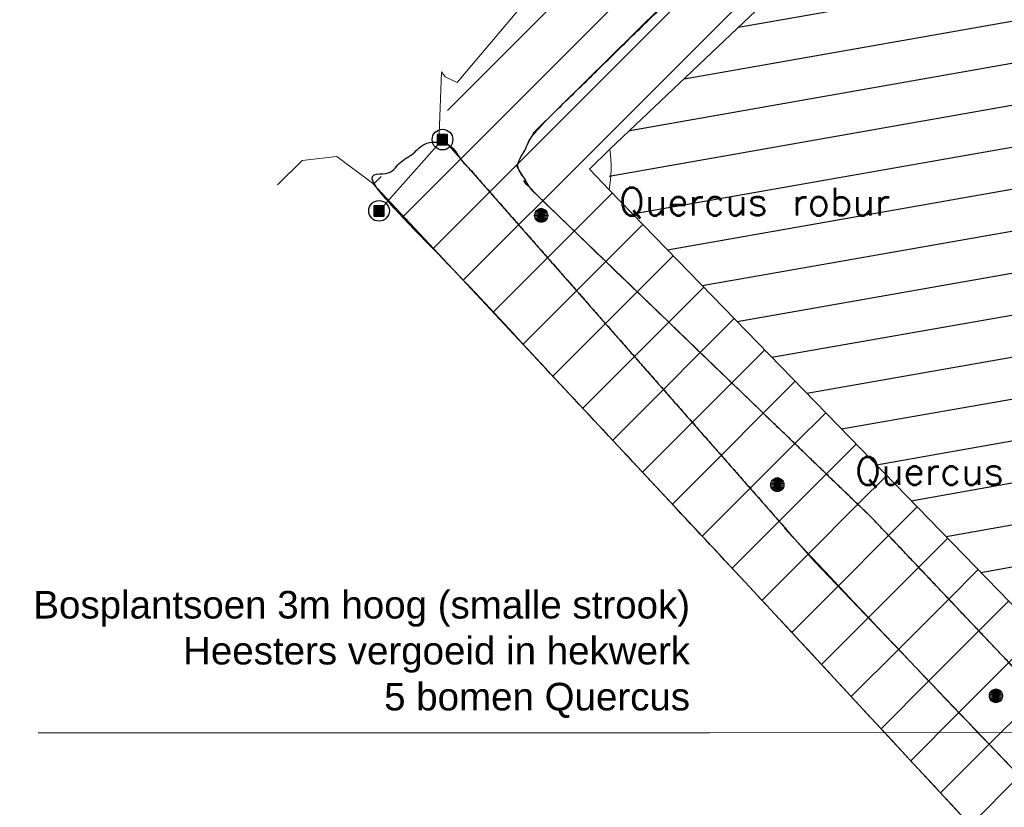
# Model space of a CAD drawing. Header units: metres. Extents: x 102764 to 106916, y 385369 to 392749.
# Tile 12 of 77: x 102770 to 102806, y 385457 to 385485. Entities that reach past the tile are written whole.
import ezdxf
from ezdxf.enums import TextEntityAlignment as Align

# ---------------------------------------------------------------- set-up
doc = ezdxf.new("R2010")
doc.units = ezdxf.units.M
for name, color, linetype, lineweight in [('0-BEPLANTING', 14, 'Continuous', 30), ('0-GRAS OM SPORTVELDEN', 2, 'Continuous', 30), ('0-GRAS SPORTVELDEN', 3, 'Continuous', 30), ('B-WE-GR-STRUIK-G', 90, 'Continuous', 13), ('B-WE-GW-TALUD_KRUIN-G', 70, 'Continuous', 13), ('B-WE-IE-MEUBILAIR_WEGMEUBILAIR-S', 7, 'Continuous', 30), ('B-WE-IE-TERREINAFSCHEIDING_KUNSTMATIG_HEKWERK-G', 6, 'Continuous', 0), ('B-WE-VW-MARKERING_LANGS_STREEP_DOORGETROKKEN-G', 7, 'Continuous', 13), ('Bomen', 84, 'Continuous', 0), ('Boomsoort', 10, 'Continuous', 0)]:
    doc.layers.add(name, color=color, linetype=linetype, lineweight=lineweight)
doc.styles.add('NLCS-ISO', font='NLCS-ISO.ttf')
doc.styles.get("Standard").update_dxf_attribs({"font": 'NLCS-ISO.ttf'})
doc.styles.add('Style-txt', font='txt.shx')
doc.dimstyles.get("Standard").update_dxf_attribs({"dimtxt": 0.18, "dimasz": 0.18, "dimexe": 0.18, "dimexo": 0.0625, "dimgap": 0.09, "dimtad": 0, "dimtih": 1, "dimtoh": 1, "dimdec": 4, "dimzin": 0, "dimdsep": 46, "dimtxsty": 'Standard', "dimcen": 0.09, "dimadec": 0, "dimazin": 0, "dimtfac": 1, "dimtdec": 4, "dimtofl": 0, "dimtmove": 0, "dimatfit": 3, "dimfxl": 1, "dimtolj": 1, "dimtzin": 0, "dimarcsym": 0})
pattern_1 = [(45, (0, 0), (-1.122532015, 1.122532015), [])]

# ---------------------------------------------------------------- blocks, each defined once
blk = doc.blocks.new('SIE-WEG_PAAL_VAST')
blk.add_hatch(color=256).paths.add_polyline_path([(-0.375, -0.374), (-0.375, 0.374), (0.373, 0.374), (0.373, -0.374)])
blk.add_circle((0, 0), 0.75)
blk.add_3dface([(0.373, 0.374), (-0.375, 0.374), (-0.375, -0.374), (0.373, -0.374)])
at = {"style": 'NLCS-ISO'}
blk.add_attdef('TYPE', (0, 0), '', height=1.75, dxfattribs=at)
blk = doc.blocks.new('MPOLYGON_5')
at = {"layer": 'Bomen', "flags": 128}
for points in [[(102805.31, 385460.675), (102805.305, 385460.626), (102805.805, 385460.626)], [(102805.305, 385460.626), (102805.31, 385460.578), (102805.801, 385460.578)], [(102805.305, 385460.626), (102805.805, 385460.626), (102805.801, 385460.578)], [(102805.324, 385460.722), (102805.31, 385460.675), (102805.801, 385460.675)], [(102805.31, 385460.675), (102805.801, 385460.675), (102805.805, 385460.626)], [(102805.31, 385460.578), (102805.324, 385460.531), (102805.786, 385460.531)], [(102805.31, 385460.578), (102805.801, 385460.578), (102805.786, 385460.531)], [(102805.348, 385460.765), (102805.324, 385460.722), (102805.786, 385460.722)], [(102805.324, 385460.722), (102805.786, 385460.722), (102805.801, 385460.675)], [(102805.379, 385460.803), (102805.348, 385460.765), (102805.763, 385460.765)], [(102805.348, 385460.765), (102805.763, 385460.765), (102805.786, 385460.722)], [(102805.417, 385460.834), (102805.379, 385460.803), (102805.732, 385460.803)], [(102805.379, 385460.803), (102805.732, 385460.803), (102805.763, 385460.765)], [(102805.46, 385460.857), (102805.417, 385460.834), (102805.694, 385460.834)], [(102805.417, 385460.834), (102805.694, 385460.834), (102805.732, 385460.803)], [(102805.507, 385460.872), (102805.46, 385460.857), (102805.651, 385460.857)], [(102805.46, 385460.857), (102805.651, 385460.857), (102805.694, 385460.834)], [(102805.555, 385460.876), (102805.507, 385460.872), (102805.604, 385460.872)], [(102805.507, 385460.872), (102805.604, 385460.872), (102805.651, 385460.857)], [(102805.324, 385460.531), (102805.348, 385460.487), (102805.763, 385460.487)], [(102805.324, 385460.531), (102805.786, 385460.531), (102805.763, 385460.487)], [(102805.348, 385460.487), (102805.379, 385460.45), (102805.732, 385460.45)], [(102805.348, 385460.487), (102805.763, 385460.487), (102805.732, 385460.45)], [(102805.379, 385460.45), (102805.417, 385460.418), (102805.694, 385460.418)], [(102805.379, 385460.45), (102805.732, 385460.45), (102805.694, 385460.418)], [(102805.417, 385460.418), (102805.46, 385460.395), (102805.651, 385460.395)], [(102805.417, 385460.418), (102805.694, 385460.418), (102805.651, 385460.395)], [(102805.46, 385460.395), (102805.507, 385460.381), (102805.604, 385460.381)], [(102805.46, 385460.395), (102805.651, 385460.395), (102805.604, 385460.381)], [(102805.507, 385460.381), (102805.604, 385460.381), (102805.555, 385460.376)]]:
    blk.add_lwpolyline(points, close=True, dxfattribs=at)
at = {"layer": 'Bomen', "color": 74, "true_color": 0x55aa00, "flags": 128}
for points in [[(102805.305, 385460.626), (102805.31, 385460.675)], [(102805.31, 385460.578), (102805.305, 385460.626)], [(102805.31, 385460.675), (102805.324, 385460.722)], [(102805.324, 385460.531), (102805.31, 385460.578)], [(102805.324, 385460.722), (102805.348, 385460.765)], [(102805.348, 385460.765), (102805.379, 385460.803)], [(102805.379, 385460.803), (102805.417, 385460.834)], [(102805.417, 385460.834), (102805.46, 385460.857)], [(102805.46, 385460.857), (102805.507, 385460.872)], [(102805.507, 385460.872), (102805.555, 385460.876)], [(102805.555, 385460.876), (102805.604, 385460.872)], [(102805.604, 385460.872), (102805.651, 385460.857)], [(102805.651, 385460.857), (102805.694, 385460.834)], [(102805.694, 385460.834), (102805.732, 385460.803)], [(102805.732, 385460.803), (102805.763, 385460.765)], [(102805.763, 385460.765), (102805.786, 385460.722)], [(102805.786, 385460.722), (102805.801, 385460.675)], [(102805.801, 385460.578), (102805.786, 385460.531)], [(102805.801, 385460.675), (102805.805, 385460.626)], [(102805.805, 385460.626), (102805.801, 385460.578)], [(102805.348, 385460.487), (102805.324, 385460.531)], [(102805.379, 385460.45), (102805.348, 385460.487)], [(102805.417, 385460.418), (102805.379, 385460.45)], [(102805.46, 385460.395), (102805.417, 385460.418)], [(102805.507, 385460.381), (102805.46, 385460.395)], [(102805.555, 385460.376), (102805.507, 385460.381)], [(102805.604, 385460.381), (102805.555, 385460.376)], [(102805.651, 385460.395), (102805.604, 385460.381)], [(102805.694, 385460.418), (102805.651, 385460.395)], [(102805.732, 385460.45), (102805.694, 385460.418)], [(102805.763, 385460.487), (102805.732, 385460.45)], [(102805.786, 385460.531), (102805.763, 385460.487)]]:
    blk.add_lwpolyline(points, dxfattribs=at)
at = {"layer": 'Bomen'}
for points in [[(102805.31, 385460.675), (102805.305, 385460.626), (102805.805, 385460.626)], [(102805.324, 385460.722), (102805.31, 385460.675), (102805.801, 385460.675)], [(102805.31, 385460.675), (102805.801, 385460.675), (102805.805, 385460.626)], [(102805.348, 385460.765), (102805.324, 385460.722), (102805.786, 385460.722)], [(102805.324, 385460.722), (102805.786, 385460.722), (102805.801, 385460.675)], [(102805.379, 385460.803), (102805.348, 385460.765), (102805.763, 385460.765)], [(102805.348, 385460.765), (102805.763, 385460.765), (102805.786, 385460.722)], [(102805.417, 385460.834), (102805.379, 385460.803), (102805.732, 385460.803)], [(102805.379, 385460.803), (102805.732, 385460.803), (102805.763, 385460.765)], [(102805.46, 385460.857), (102805.417, 385460.834), (102805.694, 385460.834)], [(102805.417, 385460.834), (102805.694, 385460.834), (102805.732, 385460.803)], [(102805.507, 385460.872), (102805.46, 385460.857), (102805.651, 385460.857)], [(102805.46, 385460.857), (102805.651, 385460.857), (102805.694, 385460.834)], [(102805.555, 385460.876), (102805.507, 385460.872), (102805.604, 385460.872)], [(102805.507, 385460.872), (102805.604, 385460.872), (102805.651, 385460.857)]]:
    blk.add_solid(points, dxfattribs=at)
at = {"layer": 'Bomen', "extrusion": (0, 0, -1)}
for points in [[(-102805.305, 385460.626), (-102805.31, 385460.578), (-102805.801, 385460.578)], [(-102805.305, 385460.626), (-102805.805, 385460.626), (-102805.801, 385460.578)], [(-102805.31, 385460.578), (-102805.324, 385460.531), (-102805.786, 385460.531)], [(-102805.31, 385460.578), (-102805.801, 385460.578), (-102805.786, 385460.531)], [(-102805.324, 385460.531), (-102805.348, 385460.487), (-102805.763, 385460.487)], [(-102805.324, 385460.531), (-102805.786, 385460.531), (-102805.763, 385460.487)], [(-102805.348, 385460.487), (-102805.379, 385460.45), (-102805.732, 385460.45)], [(-102805.348, 385460.487), (-102805.763, 385460.487), (-102805.732, 385460.45)], [(-102805.379, 385460.45), (-102805.417, 385460.418), (-102805.694, 385460.418)], [(-102805.379, 385460.45), (-102805.732, 385460.45), (-102805.694, 385460.418)], [(-102805.417, 385460.418), (-102805.46, 385460.395), (-102805.651, 385460.395)], [(-102805.417, 385460.418), (-102805.694, 385460.418), (-102805.651, 385460.395)], [(-102805.46, 385460.395), (-102805.507, 385460.381), (-102805.604, 385460.381)], [(-102805.46, 385460.395), (-102805.651, 385460.395), (-102805.604, 385460.381)], [(-102805.507, 385460.381), (-102805.604, 385460.381), (-102805.555, 385460.376)]]:
    blk.add_solid(points, dxfattribs=at)
blk = doc.blocks.new('MPOLYGON_26')
at = {"layer": 'Bomen', "flags": 128}
for points in [[(102788.804, 385478.104), (102788.799, 385478.056), (102789.299, 385478.056)], [(102788.818, 385478.151), (102788.804, 385478.104), (102789.294, 385478.104)], [(102788.804, 385478.104), (102789.294, 385478.104), (102789.299, 385478.056)], [(102788.841, 385478.195), (102788.818, 385478.151), (102789.28, 385478.151)], [(102788.818, 385478.151), (102789.28, 385478.151), (102789.294, 385478.104)], [(102788.872, 385478.232), (102788.841, 385478.195), (102789.257, 385478.195)], [(102788.841, 385478.195), (102789.257, 385478.195), (102789.28, 385478.151)], [(102788.91, 385478.263), (102788.872, 385478.232), (102789.226, 385478.232)], [(102788.872, 385478.232), (102789.226, 385478.232), (102789.257, 385478.195)], [(102788.953, 385478.287), (102788.91, 385478.263), (102789.188, 385478.263)], [(102788.91, 385478.263), (102789.188, 385478.263), (102789.226, 385478.232)], [(102789, 385478.301), (102788.953, 385478.287), (102789.145, 385478.287)], [(102788.953, 385478.287), (102789.145, 385478.287), (102789.188, 385478.263)], [(102789.049, 385478.306), (102789, 385478.301), (102789.098, 385478.301)], [(102789, 385478.301), (102789.098, 385478.301), (102789.145, 385478.287)], [(102788.799, 385478.056), (102788.804, 385478.007), (102789.294, 385478.007)], [(102788.799, 385478.056), (102789.299, 385478.056), (102789.294, 385478.007)], [(102788.804, 385478.007), (102788.818, 385477.96), (102789.28, 385477.96)], [(102788.804, 385478.007), (102789.294, 385478.007), (102789.28, 385477.96)], [(102788.818, 385477.96), (102788.841, 385477.917), (102789.257, 385477.917)], [(102788.818, 385477.96), (102789.28, 385477.96), (102789.257, 385477.917)], [(102788.841, 385477.917), (102788.872, 385477.879), (102789.226, 385477.879)], [(102788.841, 385477.917), (102789.257, 385477.917), (102789.226, 385477.879)], [(102788.872, 385477.879), (102788.91, 385477.848), (102789.188, 385477.848)], [(102788.872, 385477.879), (102789.226, 385477.879), (102789.188, 385477.848)], [(102788.91, 385477.848), (102788.953, 385477.825), (102789.145, 385477.825)], [(102788.91, 385477.848), (102789.188, 385477.848), (102789.145, 385477.825)], [(102788.953, 385477.825), (102789, 385477.81), (102789.098, 385477.81)], [(102788.953, 385477.825), (102789.145, 385477.825), (102789.098, 385477.81)], [(102789, 385477.81), (102789.098, 385477.81), (102789.049, 385477.806)]]:
    blk.add_lwpolyline(points, close=True, dxfattribs=at)
at = {"layer": 'Bomen', "color": 74, "true_color": 0x55aa00, "flags": 128}
for points in [[(102788.799, 385478.056), (102788.804, 385478.104)], [(102788.804, 385478.104), (102788.818, 385478.151)], [(102788.818, 385478.151), (102788.841, 385478.195)], [(102788.841, 385478.195), (102788.872, 385478.232)], [(102788.872, 385478.232), (102788.91, 385478.263)], [(102788.91, 385478.263), (102788.953, 385478.287)], [(102788.953, 385478.287), (102789, 385478.301)], [(102789, 385478.301), (102789.049, 385478.306)], [(102789.049, 385478.306), (102789.098, 385478.301)], [(102789.098, 385478.301), (102789.145, 385478.287)], [(102789.145, 385478.287), (102789.188, 385478.263)], [(102789.188, 385478.263), (102789.226, 385478.232)], [(102789.226, 385478.232), (102789.257, 385478.195)], [(102789.257, 385478.195), (102789.28, 385478.151)], [(102789.28, 385478.151), (102789.294, 385478.104)], [(102789.294, 385478.104), (102789.299, 385478.056)], [(102788.804, 385478.007), (102788.799, 385478.056)], [(102788.818, 385477.96), (102788.804, 385478.007)], [(102788.841, 385477.917), (102788.818, 385477.96)], [(102788.872, 385477.879), (102788.841, 385477.917)], [(102788.91, 385477.848), (102788.872, 385477.879)], [(102788.953, 385477.825), (102788.91, 385477.848)], [(102789, 385477.81), (102788.953, 385477.825)], [(102789.049, 385477.806), (102789, 385477.81)], [(102789.098, 385477.81), (102789.049, 385477.806)], [(102789.145, 385477.825), (102789.098, 385477.81)], [(102789.188, 385477.848), (102789.145, 385477.825)], [(102789.226, 385477.879), (102789.188, 385477.848)], [(102789.257, 385477.917), (102789.226, 385477.879)], [(102789.28, 385477.96), (102789.257, 385477.917)], [(102789.294, 385478.007), (102789.28, 385477.96)], [(102789.299, 385478.056), (102789.294, 385478.007)]]:
    blk.add_lwpolyline(points, dxfattribs=at)
at = {"layer": 'Bomen'}
for points in [[(102788.804, 385478.104), (102788.799, 385478.056), (102789.299, 385478.056)], [(102788.818, 385478.151), (102788.804, 385478.104), (102789.294, 385478.104)], [(102788.804, 385478.104), (102789.294, 385478.104), (102789.299, 385478.056)], [(102788.841, 385478.195), (102788.818, 385478.151), (102789.28, 385478.151)], [(102788.818, 385478.151), (102789.28, 385478.151), (102789.294, 385478.104)], [(102788.872, 385478.232), (102788.841, 385478.195), (102789.257, 385478.195)], [(102788.841, 385478.195), (102789.257, 385478.195), (102789.28, 385478.151)], [(102788.91, 385478.263), (102788.872, 385478.232), (102789.226, 385478.232)], [(102788.872, 385478.232), (102789.226, 385478.232), (102789.257, 385478.195)], [(102788.953, 385478.287), (102788.91, 385478.263), (102789.188, 385478.263)], [(102788.91, 385478.263), (102789.188, 385478.263), (102789.226, 385478.232)], [(102789, 385478.301), (102788.953, 385478.287), (102789.145, 385478.287)], [(102788.953, 385478.287), (102789.145, 385478.287), (102789.188, 385478.263)], [(102789.049, 385478.306), (102789, 385478.301), (102789.098, 385478.301)], [(102789, 385478.301), (102789.098, 385478.301), (102789.145, 385478.287)]]:
    blk.add_solid(points, dxfattribs=at)
at = {"layer": 'Bomen', "extrusion": (0, 0, -1)}
for points in [[(-102788.799, 385478.056), (-102788.804, 385478.007), (-102789.294, 385478.007)], [(-102788.799, 385478.056), (-102789.299, 385478.056), (-102789.294, 385478.007)], [(-102788.804, 385478.007), (-102788.818, 385477.96), (-102789.28, 385477.96)], [(-102788.804, 385478.007), (-102789.294, 385478.007), (-102789.28, 385477.96)], [(-102788.818, 385477.96), (-102788.841, 385477.917), (-102789.257, 385477.917)], [(-102788.818, 385477.96), (-102789.28, 385477.96), (-102789.257, 385477.917)], [(-102788.841, 385477.917), (-102788.872, 385477.879), (-102789.226, 385477.879)], [(-102788.841, 385477.917), (-102789.257, 385477.917), (-102789.226, 385477.879)], [(-102788.872, 385477.879), (-102788.91, 385477.848), (-102789.188, 385477.848)], [(-102788.872, 385477.879), (-102789.226, 385477.879), (-102789.188, 385477.848)], [(-102788.91, 385477.848), (-102788.953, 385477.825), (-102789.145, 385477.825)], [(-102788.91, 385477.848), (-102789.188, 385477.848), (-102789.145, 385477.825)], [(-102788.953, 385477.825), (-102789, 385477.81), (-102789.098, 385477.81)], [(-102788.953, 385477.825), (-102789.145, 385477.825), (-102789.098, 385477.81)], [(-102789, 385477.81), (-102789.098, 385477.81), (-102789.049, 385477.806)]]:
    blk.add_solid(points, dxfattribs=at)
blk = doc.blocks.new('MPOLYGON_27')
at = {"layer": 'Bomen', "flags": 128}
for points in [[(102797.412, 385468.424), (102797.389, 385468.381), (102797.851, 385468.381)], [(102797.443, 385468.462), (102797.412, 385468.424), (102797.828, 385468.424)], [(102797.412, 385468.424), (102797.828, 385468.424), (102797.851, 385468.381)], [(102797.481, 385468.493), (102797.443, 385468.462), (102797.797, 385468.462)], [(102797.443, 385468.462), (102797.797, 385468.462), (102797.828, 385468.424)], [(102797.525, 385468.516), (102797.481, 385468.493), (102797.759, 385468.493)], [(102797.481, 385468.493), (102797.759, 385468.493), (102797.797, 385468.462)], [(102797.571, 385468.53), (102797.525, 385468.516), (102797.716, 385468.516)], [(102797.525, 385468.516), (102797.716, 385468.516), (102797.759, 385468.493)], [(102797.62, 385468.535), (102797.571, 385468.53), (102797.669, 385468.53)], [(102797.571, 385468.53), (102797.669, 385468.53), (102797.716, 385468.516)], [(102797.375, 385468.334), (102797.37, 385468.285), (102797.87, 385468.285)], [(102797.37, 385468.285), (102797.375, 385468.236), (102797.865, 385468.236)], [(102797.37, 385468.285), (102797.87, 385468.285), (102797.865, 385468.236)], [(102797.389, 385468.381), (102797.375, 385468.334), (102797.865, 385468.334)], [(102797.375, 385468.334), (102797.865, 385468.334), (102797.87, 385468.285)], [(102797.375, 385468.236), (102797.389, 385468.189), (102797.851, 385468.189)], [(102797.375, 385468.236), (102797.865, 385468.236), (102797.851, 385468.189)], [(102797.389, 385468.381), (102797.851, 385468.381), (102797.865, 385468.334)], [(102797.389, 385468.189), (102797.412, 385468.146), (102797.828, 385468.146)], [(102797.389, 385468.189), (102797.851, 385468.189), (102797.828, 385468.146)], [(102797.412, 385468.146), (102797.443, 385468.108), (102797.797, 385468.108)], [(102797.412, 385468.146), (102797.828, 385468.146), (102797.797, 385468.108)], [(102797.443, 385468.108), (102797.481, 385468.077), (102797.759, 385468.077)], [(102797.443, 385468.108), (102797.797, 385468.108), (102797.759, 385468.077)], [(102797.481, 385468.077), (102797.525, 385468.054), (102797.716, 385468.054)], [(102797.481, 385468.077), (102797.759, 385468.077), (102797.716, 385468.054)], [(102797.525, 385468.054), (102797.571, 385468.04), (102797.669, 385468.04)], [(102797.525, 385468.054), (102797.716, 385468.054), (102797.669, 385468.04)], [(102797.571, 385468.04), (102797.669, 385468.04), (102797.62, 385468.035)]]:
    blk.add_lwpolyline(points, close=True, dxfattribs=at)
at = {"layer": 'Bomen', "color": 74, "true_color": 0x55aa00, "flags": 128}
for points in [[(102797.389, 385468.381), (102797.412, 385468.424)], [(102797.412, 385468.424), (102797.443, 385468.462)], [(102797.443, 385468.462), (102797.481, 385468.493)], [(102797.481, 385468.493), (102797.525, 385468.516)], [(102797.525, 385468.516), (102797.571, 385468.53)], [(102797.571, 385468.53), (102797.62, 385468.535)], [(102797.62, 385468.535), (102797.669, 385468.53)], [(102797.669, 385468.53), (102797.716, 385468.516)], [(102797.716, 385468.516), (102797.759, 385468.493)], [(102797.759, 385468.493), (102797.797, 385468.462)], [(102797.797, 385468.462), (102797.828, 385468.424)], [(102797.828, 385468.424), (102797.851, 385468.381)], [(102797.37, 385468.285), (102797.375, 385468.334)], [(102797.375, 385468.236), (102797.37, 385468.285)], [(102797.375, 385468.334), (102797.389, 385468.381)], [(102797.389, 385468.189), (102797.375, 385468.236)], [(102797.412, 385468.146), (102797.389, 385468.189)], [(102797.443, 385468.108), (102797.412, 385468.146)], [(102797.481, 385468.077), (102797.443, 385468.108)], [(102797.525, 385468.054), (102797.481, 385468.077)], [(102797.759, 385468.077), (102797.716, 385468.054)], [(102797.797, 385468.108), (102797.759, 385468.077)], [(102797.828, 385468.146), (102797.797, 385468.108)], [(102797.851, 385468.189), (102797.828, 385468.146)], [(102797.851, 385468.381), (102797.865, 385468.334)], [(102797.865, 385468.236), (102797.851, 385468.189)], [(102797.865, 385468.334), (102797.87, 385468.285)], [(102797.87, 385468.285), (102797.865, 385468.236)], [(102797.571, 385468.04), (102797.525, 385468.054)], [(102797.62, 385468.035), (102797.571, 385468.04)], [(102797.669, 385468.04), (102797.62, 385468.035)], [(102797.716, 385468.054), (102797.669, 385468.04)]]:
    blk.add_lwpolyline(points, dxfattribs=at)
at = {"layer": 'Bomen'}
for points in [[(102797.412, 385468.424), (102797.389, 385468.381), (102797.851, 385468.381)], [(102797.443, 385468.462), (102797.412, 385468.424), (102797.828, 385468.424)], [(102797.412, 385468.424), (102797.828, 385468.424), (102797.851, 385468.381)], [(102797.481, 385468.493), (102797.443, 385468.462), (102797.797, 385468.462)], [(102797.443, 385468.462), (102797.797, 385468.462), (102797.828, 385468.424)], [(102797.525, 385468.516), (102797.481, 385468.493), (102797.759, 385468.493)], [(102797.481, 385468.493), (102797.759, 385468.493), (102797.797, 385468.462)], [(102797.571, 385468.53), (102797.525, 385468.516), (102797.716, 385468.516)], [(102797.525, 385468.516), (102797.716, 385468.516), (102797.759, 385468.493)], [(102797.62, 385468.535), (102797.571, 385468.53), (102797.669, 385468.53)], [(102797.571, 385468.53), (102797.669, 385468.53), (102797.716, 385468.516)], [(102797.375, 385468.334), (102797.37, 385468.285), (102797.87, 385468.285)], [(102797.389, 385468.381), (102797.375, 385468.334), (102797.865, 385468.334)], [(102797.375, 385468.334), (102797.865, 385468.334), (102797.87, 385468.285)], [(102797.389, 385468.381), (102797.851, 385468.381), (102797.865, 385468.334)]]:
    blk.add_solid(points, dxfattribs=at)
at = {"layer": 'Bomen', "extrusion": (0, 0, -1)}
for points in [[(-102797.37, 385468.285), (-102797.375, 385468.236), (-102797.865, 385468.236)], [(-102797.37, 385468.285), (-102797.87, 385468.285), (-102797.865, 385468.236)], [(-102797.375, 385468.236), (-102797.389, 385468.189), (-102797.851, 385468.189)], [(-102797.375, 385468.236), (-102797.865, 385468.236), (-102797.851, 385468.189)], [(-102797.389, 385468.189), (-102797.412, 385468.146), (-102797.828, 385468.146)], [(-102797.389, 385468.189), (-102797.851, 385468.189), (-102797.828, 385468.146)], [(-102797.412, 385468.146), (-102797.443, 385468.108), (-102797.797, 385468.108)], [(-102797.412, 385468.146), (-102797.828, 385468.146), (-102797.797, 385468.108)], [(-102797.443, 385468.108), (-102797.481, 385468.077), (-102797.759, 385468.077)], [(-102797.443, 385468.108), (-102797.797, 385468.108), (-102797.759, 385468.077)], [(-102797.481, 385468.077), (-102797.525, 385468.054), (-102797.716, 385468.054)], [(-102797.481, 385468.077), (-102797.759, 385468.077), (-102797.716, 385468.054)], [(-102797.525, 385468.054), (-102797.571, 385468.04), (-102797.669, 385468.04)], [(-102797.525, 385468.054), (-102797.716, 385468.054), (-102797.669, 385468.04)], [(-102797.571, 385468.04), (-102797.669, 385468.04), (-102797.62, 385468.035)]]:
    blk.add_solid(points, dxfattribs=at)

msp = doc.modelspace()

# ---------------------------------------------------------------- hatches: boundary and pattern name
at = {"layer": '0-BEPLANTING'}
h = msp.add_hatch(dxfattribs=at)
h.set_pattern_fill('ANSI31', color=256, scale=0.1, pattern_type=2)
h.set_pattern_definition(pattern_1)
h.paths.add_polyline_path([(102818.068, 385526.567), (102822.382, 385519.43), (102821.821, 385517.397), (102817.592, 385513.202), (102817.111, 385512.725), (102814.349, 385509.985), (102796.54, 385489.58), (102794.337, 385486.555), (102788.775, 385481.052), (102788.156, 385479.85), (102788.67, 385479.002), (102801.053, 385467.084), (102815.174, 385452.172), (102826.761, 385439.809), (102826.513, 385437.088), (102825.905, 385437.027), (102813.245, 385450.579), (102798.973, 385465.496), (102785.346, 385480.995), (102785.997, 385482.872), (102790.614, 385488.342), (102793.823, 385491.916), (102796.959, 385498.402), (102799.348, 385503.644), (102800.68, 385506.802), (102802.979, 385514.011), (102805.328, 385522.114), (102805.832, 385523.007), (102807.236, 385525.14), (102809.401, 385526.536), (102810.421, 385526.19), (102809.25, 385521.466), (102814.814, 385520.135), (102815.571, 385523.385), (102816.469, 385527.44)])
at = {"layer": '0-GRAS OM SPORTVELDEN'}
h = msp.add_hatch(dxfattribs=at)
h.set_pattern_fill('ANSI31', color=256, scale=0.1, pattern_type=2)
h.set_pattern_definition(pattern_1)
h.paths.add_polyline_path([(102818.791, 385548.949), (102852.278, 385571.403), (102852.01, 385571.785), (102854.779, 385573.705), (102854.814, 385573.652), (102861.062, 385577.84), (102860.385, 385578.85), (102881.086, 385592.66), (102881.167, 385592.518), (102896.08, 385602.431), (102896.914, 385602.263), (102909.187, 385610.579), (102923.796, 385590.802), (102929.331, 385582.511), (102934.801, 385587.158), (102931.012, 385591.433), (102931.276, 385592.035), (102929.878, 385593.618), (102930.103, 385593.841), (102930.032, 385593.925), (102931.181, 385594.899), (102909.294, 385619.239), (102881.276, 385599.316), (102838.319, 385569.049), (102820.082, 385556.014), (102816.237, 385555.902), (102814.84, 385551.034), (102812.576, 385547.764, -0.726153), (102812.495, 385547.491), (102812.974, 385528.325), (102813.041, 385528.155), (102816.469, 385527.44), (102818.068, 385526.567), (102822.382, 385519.43), (102821.821, 385517.397), (102814.349, 385509.985), (102796.54, 385489.58), (102794.334, 385486.508), (102788.775, 385481.052), (102788.156, 385479.85), (102788.67, 385479.002), (102801.053, 385467.084), (102815.174, 385452.172), (102826.761, 385439.809), (102827.671, 385438.032), (102827.121, 385437.148), (102825.905, 385437.027), (102813.245, 385450.579), (102798.973, 385465.496), (102785.346, 385480.995), (102782.926, 385479.23), (102796.455, 385464.752), (102811.312, 385448.73), (102825.2, 385434.526), (102847.479, 385409.915), (102881.866, 385372.633), (102883.513, 385371.034), (102883.291, 385374.79), (102881.245, 385378.781), (102880.025, 385378.039), (102865.405, 385393.604), (102849.434, 385411.265), (102832.663, 385429.09), (102828.285, 385434.268), (102828.28, 385435.332), (102829.357, 385436.2), (102830.739, 385436.088), (102833.6, 385432.841), (102846.94, 385418.017), (102849.762, 385413.887), (102866.63, 385396.138), (102881.926, 385380.232), (102881.245, 385378.781), (102883.291, 385374.79), (102883.821, 385376.734), (102886.501, 385380.319), (102894.916, 385388.491), (102918.544, 385410.094), (102930.46, 385420.996), (102948.56, 385437.721), (102950.222, 385438.966), (102951.51, 385438.159), (102962.401, 385448.358), (102961.56, 385449.648), (102966.041, 385454.541), (102965.418, 385455.643), (102961.232, 385460.655), (102951.229, 385472.387), (102951.863, 385473.45), (102935.309, 385493.196), (102935.309, 385493.935), (102935.936, 385494.999), (102937.676, 385495.522), (102944.945, 385487.085), (102955.765, 385474.446), (102965.912, 385463.906), (102967.187, 385462.84), (102968.5, 385463.364), (102973.776, 385468.073), (102986.067, 385479.157), (102987.24, 385480.371), (102987.085, 385482.054), (102979.568, 385491.432), (102977.122, 385494.758), (102977.122, 385496.261), (102977.372, 385497.48), (102978.744, 385497.394), (102979.547, 385496.923), (102980.796, 385497.944), (102980.612, 385498.163), (102977.66, 385501.169), (102976.901, 385502.018), (102977.148, 385502.385), (102973.622, 385506.043), (102973.425, 385505.789), (102972.083, 385507.297), (102971.145, 385506.35), (102963.18, 385514.877), (102959.38, 385511.427), (102958.539, 385512.315), (102953.802, 385507.937), (102943.631, 385518.966), (102943.655, 385519.032), (102938.436, 385524.6), (102916.808, 385510.082), (102917.924, 385508.232), (102915.274, 385506.396), (102914.855, 385506.983), (102894.022, 385487.894), (102894.354, 385487.471), (102894.207, 385487.337), (102894.264, 385487.289), (102891.838, 385485.058), (102891.409, 385485.48), (102886.046, 385480.597), (102886.118, 385480.519), (102885.858, 385480.281), (102885.987, 385480.141), (102874.113, 385469.245), (102873.921, 385469.471), (102873.921, 385469.408), (102872.611, 385470.679), (102884.883, 385481.892), (102885.04, 385481.715), (102889.495, 385485.76), (102889.63, 385486.735), (102892.547, 385489.33), (102893.556, 385489.476), (102913.987, 385508.294), (102913.271, 385509.279), (102913.075, 385509.178), (102912.774, 385509.54), (102913.749, 385510.201), (102908.677, 385517.663), (102888.628, 385504.311), (102863.979, 385487.694), (102862.893, 385484.219), (102861.309, 385484.754), (102862.508, 385488.604), (102881.349, 385501.33), (102880.306, 385502.691), (102859.193, 385488.568), (102854.143, 385495.406), (102853.653, 385495.124), (102850.267, 385499.672), (102850.71, 385500.038), (102845.124, 385507.729), (102831.135, 385528.424)])
h.paths.add_polyline_path([(102827.983, 385515.027), (102828.646, 385514.354), (102848.05, 385492.873), (102866.736, 385472.088), (102867.394, 385471.373), (102866.72, 385470.72), (102852.697, 385457.759), (102847.226, 385452.716), (102831.991, 385438.718), (102831.257, 385438.066), (102830.602, 385438.785), (102811.031, 385458.915), (102791.511, 385478.987), (102790.804, 385479.728), (102791.543, 385480.453), (102806.546, 385494.682), (102811.942, 385499.791), (102827.162, 385514.304)], flags=17)
h.paths.add_polyline_path([(102865.094, 385460.772), (102864.948, 385460.625), (102865.002, 385460.568), (102862.755, 385458.546), (102862.704, 385458.57), (102862.532, 385458.428), (102861.695, 385459.302), (102864.264, 385461.677)], flags=17)
h.paths.add_polyline_path([(102913.884, 385500.53), (102914.627, 385501.162), (102915.31, 385500.438), (102920.544, 385494.733), (102922.458, 385492.631), (102929.932, 385484.442), (102933.645, 385480.461), (102938.741, 385475.025), (102942.574, 385470.821), (102950.052, 385462.691), (102951.526, 385461.141), (102957.179, 385454.932), (102957.885, 385454.181), (102957.162, 385453.533), (102920.836, 385420.146), (102885.046, 385387.253), (102884.347, 385386.601), (102883.764, 385387.205), (102878.334, 385393.069), (102876.653, 385394.918), (102869.173, 385403.019), (102865.365, 385407.064), (102860.344, 385412.553), (102856.622, 385416.652), (102849.182, 385424.725), (102847.023, 385427.058), (102841.716, 385432.743), (102841.081, 385433.478), (102841.708, 385434.055), (102877.67, 385467.136)], flags=17)
at = {"layer": '0-GRAS SPORTVELDEN'}
h = msp.add_hatch(dxfattribs=at)
h.set_pattern_fill('HATCH', color=256, scale=0.1, style=0, pattern_type=2)
h.set_pattern_definition([(10, (102848.1288, 385481.8483), (-0.260472, 1.477212), [])])
h.paths.add_polyline_path([(102848.05, 385492.873), (102828.646, 385514.354), (102827.162, 385514.304), (102811.942, 385499.791), (102806.546, 385494.682), (102791.543, 385480.453), (102791.511, 385478.987), (102811.031, 385458.915), (102830.602, 385438.785), (102831.991, 385438.718), (102847.226, 385452.716), (102852.697, 385457.759), (102866.72, 385470.72), (102866.736, 385472.088)])

# ---------------------------------------------------------------- linework, layer by layer
at = {"layer": '0-GRAS OM SPORTVELDEN', "flags": 128}
msp.add_lwpolyline([(102827.983, 385515.027), (102828.646, 385514.354), (102848.05, 385492.873), (102866.736, 385472.088), (102867.394, 385471.373), (102866.72, 385470.72), (102852.697, 385457.759), (102847.226, 385452.716), (102831.991, 385438.718), (102831.257, 385438.066), (102830.602, 385438.785), (102811.031, 385458.915), (102791.511, 385478.987), (102790.804, 385479.728), (102791.543, 385480.453), (102806.546, 385494.682), (102811.942, 385499.791), (102827.162, 385514.304)], close=True, dxfattribs=at)
at = {"layer": 'B-WE-GR-STRUIK-G', "flags": 128}
for points in [[(102815.174, 385452.172), (102801.053, 385467.084), (102788.67, 385479.002), (102788.156, 385479.85), (102788.775, 385481.052), (102794.337, 385486.555), (102796.54, 385489.58), (102814.349, 385509.985), (102821.821, 385517.397), (102822.382, 385519.43), (102818.068, 385526.567), (102816.469, 385527.44)], [(102810.435, 385526.248), (102809.401, 385526.536), (102807.236, 385525.14), (102805.832, 385523.007), (102805.328, 385522.114), (102802.979, 385514.011), (102800.68, 385506.802), (102799.348, 385503.644), (102796.959, 385498.402), (102793.823, 385491.916), (102790.614, 385488.342), (102785.997, 385482.872), (102785.566, 385483.085), (102785.43, 385483.262), (102785.346, 385480.995), (102798.973, 385465.496), (102813.245, 385450.579)]]:
    msp.add_lwpolyline(points, dxfattribs=at)
at = {"layer": 'B-WE-GW-TALUD_KRUIN-G', "flags": 128}
msp.add_lwpolyline([(102832.587, 385426.149), (102825.2, 385434.526), (102811.312, 385448.73), (102796.455, 385464.752), (102782.926, 385479.23), (102781.632, 385480.198), (102780.376, 385480.05), (102779.475, 385479.162)], dxfattribs=at)
at = {"layer": 'B-WE-IE-TERREINAFSCHEIDING_KUNSTMATIG_HEKWERK-G', "flags": 128}
msp.add_lwpolyline([(102783.163, 385478.22), (102785.467, 385480.804)], dxfattribs=at)
at = {"layer": 'B-WE-VW-MARKERING_LANGS_STREEP_DOORGETROKKEN-G', "flags": 128}
msp.add_lwpolyline([(102830.602, 385438.785), (102831.257, 385438.066), (102831.991, 385438.718), (102847.226, 385452.716), (102852.697, 385457.759), (102866.72, 385470.72), (102867.394, 385471.373), (102866.736, 385472.088), (102848.05, 385492.873), (102828.646, 385514.354), (102827.983, 385515.027), (102827.162, 385514.304), (102811.942, 385499.791), (102806.546, 385494.682), (102791.543, 385480.453), (102790.804, 385479.728), (102791.511, 385478.987), (102811.031, 385458.915)], close=True, dxfattribs=at)
at = {"layer": 'B-WE-VW-MARKERING_LANGS_STREEP_DOORGETROKKEN-G'}
msp.add_arc((102787.212, 385479.814), 4.378, 349.1085, 8.3906, dxfattribs=at)
at = {"layer": 'Defpoints'}
msp.add_rational_spline([(102818.791, 385548.949), (102835.535, 385560.176), (102852.278, 385571.403), (102852.144, 385571.594), (102852.01, 385571.785), (102853.395, 385572.745), (102854.779, 385573.705), (102854.797, 385573.678), (102854.814, 385573.652), (102857.938, 385575.746), (102861.062, 385577.84), (102860.723, 385578.345), (102860.385, 385578.85), (102870.736, 385585.755), (102881.086, 385592.66), (102881.127, 385592.589), (102881.167, 385592.518), (102888.624, 385597.475), (102896.08, 385602.431), (102896.497, 385602.347), (102896.914, 385602.263), (102903.051, 385606.421), (102909.187, 385610.579), (102916.492, 385600.691), (102923.796, 385590.802), (102926.564, 385586.656), (102929.331, 385582.511), (102932.066, 385584.834), (102934.801, 385587.158), (102932.907, 385589.296), (102931.012, 385591.433), (102931.144, 385591.734), (102931.276, 385592.035), (102930.577, 385592.827), (102929.878, 385593.618), (102929.99, 385593.729), (102930.103, 385593.841), (102930.067, 385593.883), (102930.032, 385593.925), (102930.606, 385594.412), (102931.181, 385594.899), (102920.238, 385607.069), (102909.294, 385619.239), (102895.285, 385609.278), (102881.276, 385599.316), (102859.798, 385584.182), (102838.319, 385569.049), (102829.201, 385562.531), (102820.082, 385556.014), (102818.159, 385555.958), (102816.237, 385555.902), (102815.538, 385553.468), (102814.84, 385551.034), (102813.708, 385549.399), (102812.576, 385547.764), (102812.666, 385547.702), (102812.635, 385547.598), (102812.604, 385547.494), (102812.495, 385547.491), (102812.734, 385537.908), (102812.974, 385528.325), (102813.008, 385528.24), (102813.041, 385528.155), (102814.755, 385527.797), (102816.469, 385527.44), (102817.269, 385527.003), (102818.068, 385526.567), (102820.225, 385522.998), (102822.382, 385519.43), (102822.102, 385518.414), (102821.821, 385517.397), (102818.085, 385513.691), (102814.349, 385509.985), (102805.445, 385499.782), (102796.54, 385489.58), (102795.437, 385488.044), (102794.334, 385486.508), (102791.554, 385483.78), (102788.775, 385481.052), (102788.466, 385480.451), (102788.156, 385479.85), (102788.413, 385479.426), (102788.67, 385479.002), (102794.862, 385473.043), (102801.053, 385467.084), (102808.114, 385459.628), (102815.174, 385452.172), (102820.968, 385445.991), (102826.761, 385439.809), (102827.216, 385438.921), (102827.671, 385438.032), (102827.396, 385437.59), (102827.121, 385437.148), (102826.513, 385437.088), (102825.905, 385437.027), (102819.575, 385443.803), (102813.245, 385450.579), (102806.109, 385458.037), (102798.973, 385465.496), (102792.16, 385473.246), (102785.346, 385480.995), (102784.136, 385480.112), (102782.926, 385479.23), (102789.691, 385471.991), (102796.455, 385464.752), (102803.884, 385456.741), (102811.312, 385448.73), (102818.256, 385441.628), (102825.2, 385434.526), (102836.34, 385422.22), (102847.479, 385409.915), (102864.673, 385391.274), (102881.866, 385372.633), (102882.69, 385371.833), (102883.513, 385371.034), (102883.402, 385372.912), (102883.291, 385374.79), (102882.268, 385376.785), (102881.245, 385378.781), (102880.635, 385378.41), (102880.025, 385378.039), (102872.715, 385385.822), (102865.405, 385393.604), (102857.42, 385402.434), (102849.434, 385411.265), (102841.049, 385420.177), (102832.663, 385429.09), (102830.474, 385431.679), (102828.285, 385434.268), (102828.283, 385434.8), (102828.28, 385435.332), (102828.819, 385435.766), (102829.357, 385436.2), (102830.048, 385436.144), (102830.739, 385436.088), (102832.17, 385434.465), (102833.6, 385432.841), (102840.27, 385425.429), (102846.94, 385418.017), (102848.351, 385415.952), (102849.762, 385413.887), (102858.196, 385405.013), (102866.63, 385396.138), (102874.278, 385388.185), (102881.926, 385380.232), (102881.586, 385379.507), (102881.245, 385378.781), (102882.268, 385376.785), (102883.291, 385374.79), (102883.556, 385375.762), (102883.821, 385376.734), (102885.161, 385378.526), (102886.501, 385380.319), (102890.709, 385384.405), (102894.916, 385388.491), (102906.73, 385399.292), (102918.544, 385410.094), (102924.502, 385415.545), (102930.46, 385420.996), (102939.51, 385429.358), (102948.56, 385437.721), (102949.391, 385438.344), (102950.222, 385438.966), (102950.866, 385438.562), (102951.51, 385438.159), (102956.956, 385443.258), (102962.401, 385448.358), (102961.981, 385449.003), (102961.56, 385449.648), (102963.801, 385452.095), (102966.041, 385454.541), (102965.73, 385455.092), (102965.418, 385455.643), (102963.325, 385458.149), (102961.232, 385460.655), (102956.231, 385466.521), (102951.229, 385472.387), (102951.546, 385472.919), (102951.863, 385473.45), (102943.586, 385483.323), (102935.309, 385493.196), (102935.309, 385493.566), (102935.309, 385493.935), (102935.623, 385494.467), (102935.936, 385494.999), (102936.806, 385495.26), (102937.676, 385495.522), (102941.311, 385491.303), (102944.945, 385487.085), (102950.355, 385480.765), (102955.765, 385474.446), (102960.839, 385469.176), (102965.912, 385463.906), (102966.55, 385463.373), (102967.187, 385462.84), (102967.844, 385463.102), (102968.5, 385463.364), (102971.138, 385465.719), (102973.776, 385468.073), (102979.922, 385473.615), (102986.067, 385479.157), (102986.654, 385479.764), (102987.24, 385480.371), (102987.163, 385481.213), (102987.085, 385482.054), (102983.327, 385486.743), (102979.568, 385491.432), (102978.345, 385493.095), (102977.122, 385494.758), (102977.122, 385495.509), (102977.122, 385496.261), (102977.247, 385496.871), (102977.372, 385497.48), (102978.058, 385497.437), (102978.744, 385497.394), (102979.146, 385497.159), (102979.547, 385496.923), (102980.171, 385497.434), (102980.796, 385497.944), (102980.704, 385498.054), (102980.612, 385498.163), (102979.136, 385499.666), (102977.66, 385501.169), (102977.281, 385501.594), (102976.901, 385502.018), (102977.025, 385502.202), (102977.148, 385502.385), (102975.385, 385504.214), (102973.622, 385506.043), (102973.523, 385505.916), (102973.425, 385505.789), (102972.754, 385506.543), (102972.083, 385507.297), (102971.614, 385506.823), (102971.145, 385506.35), (102967.163, 385510.613), (102963.18, 385514.877), (102961.28, 385513.152), (102959.38, 385511.427), (102958.96, 385511.871), (102958.539, 385512.315), (102956.171, 385510.126), (102953.802, 385507.937), (102948.717, 385513.452), (102943.631, 385518.966), (102943.643, 385518.999), (102943.655, 385519.032), (102941.046, 385521.816), (102938.436, 385524.6), (102927.622, 385517.341), (102916.808, 385510.082), (102917.366, 385509.157), (102917.924, 385508.232), (102916.599, 385507.314), (102915.274, 385506.396), (102915.065, 385506.689), (102914.855, 385506.983), (102904.439, 385497.438), (102894.022, 385487.894), (102894.188, 385487.682), (102894.354, 385487.471), (102894.281, 385487.404), (102894.207, 385487.337), (102894.236, 385487.313), (102894.264, 385487.289), (102893.051, 385486.174), (102891.838, 385485.058), (102891.623, 385485.269), (102891.409, 385485.48), (102888.727, 385483.039), (102886.046, 385480.597), (102886.082, 385480.558), (102886.118, 385480.519), (102885.988, 385480.4), (102885.858, 385480.281), (102885.922, 385480.211), (102885.987, 385480.141), (102880.05, 385474.693), (102874.113, 385469.245), (102874.017, 385469.358), (102873.921, 385469.471), (102873.921, 385469.44), (102873.921, 385469.408), (102873.266, 385470.044), (102872.611, 385470.679), (102878.747, 385476.285), (102884.883, 385481.892), (102884.962, 385481.803), (102885.04, 385481.715), (102887.268, 385483.737), (102889.495, 385485.76), (102889.563, 385486.247), (102889.63, 385486.735), (102891.089, 385488.032), (102892.547, 385489.33), (102893.052, 385489.403), (102893.556, 385489.476), (102903.772, 385498.885), (102913.987, 385508.294), (102913.629, 385508.786), (102913.271, 385509.279), (102913.173, 385509.229), (102913.075, 385509.178), (102912.925, 385509.359), (102912.774, 385509.54), (102913.262, 385509.871), (102913.749, 385510.201), (102911.213, 385513.932), (102908.677, 385517.663), (102898.653, 385510.987), (102888.628, 385504.311), (102876.304, 385496.003), (102863.979, 385487.694), (102863.436, 385485.956), (102862.893, 385484.219), (102862.101, 385484.486), (102861.309, 385484.754), (102861.909, 385486.679), (102862.508, 385488.604), (102871.929, 385494.967), (102881.349, 385501.33), (102880.828, 385502.01), (102880.306, 385502.691), (102869.75, 385495.629), (102859.193, 385488.568), (102856.668, 385491.987), (102854.143, 385495.406), (102853.898, 385495.265), (102853.653, 385495.124), (102851.96, 385497.398), (102850.267, 385499.672), (102850.489, 385499.855), (102850.71, 385500.038), (102847.917, 385503.883), (102845.124, 385507.729), (102838.13, 385518.077), (102831.135, 385528.424), (102824.963, 385538.687), (102818.791, 385548.949)], [1, 1, 1, 1, 1, 1, 1, 1, 1, 1, 1, 1, 1, 1, 1, 1, 1, 1, 1, 1, 1, 1, 1, 1, 1, 1, 1, 1, 1, 1, 1, 1, 1, 1, 1, 1, 1, 1, 1, 1, 1, 1, 1, 1, 1, 1, 1, 1, 1, 1, 1, 1, 1, 1, 1, 0.809166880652, 1, 0.809166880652, 1, 1, 1, 1, 1, 1, 1, 1, 1, 1, 1, 1, 1, 1, 1, 1, 1, 1, 1, 1, 1, 1, 1, 1, 1, 1, 1, 1, 1, 1, 1, 1, 1, 1, 1, 1, 1, 1, 1, 1, 1, 1, 1, 1, 1, 1, 1, 1, 1, 1, 1, 1, 1, 1, 1, 1, 1, 1, 1, 1, 1, 1, 1, 1, 1, 1, 1, 1, 1, 1, 1, 1, 1, 1, 1, 1, 1, 1, 1, 1, 1, 1, 1, 1, 1, 1, 1, 1, 1, 1, 1, 1, 1, 1, 1, 1, 1, 1, 1, 1, 1, 1, 1, 1, 1, 1, 1, 1, 1, 1, 1, 1, 1, 1, 1, 1, 1, 1, 1, 1, 1, 1, 1, 1, 1, 1, 1, 1, 1, 1, 1, 1, 1, 1, 1, 1, 1, 1, 1, 1, 1, 1, 1, 1, 1, 1, 1, 1, 1, 1, 1, 1, 1, 1, 1, 1, 1, 1, 1, 1, 1, 1, 1, 1, 1, 1, 1, 1, 1, 1, 1, 1, 1, 1, 1, 1, 1, 1, 1, 1, 1, 1, 1, 1, 1, 1, 1, 1, 1, 1, 1, 1, 1, 1, 1, 1, 1, 1, 1, 1, 1, 1, 1, 1, 1, 1, 1, 1, 1, 1, 1, 1, 1, 1, 1, 1, 1, 1, 1, 1, 1, 1, 1, 1, 1, 1, 1, 1, 1, 1, 1, 1, 1, 1, 1, 1, 1, 1, 1, 1, 1, 1, 1, 1, 1, 1, 1, 1, 1, 1, 1, 1, 1, 1, 1, 1, 1, 1, 1, 1, 1, 1, 1, 1, 1, 1, 1, 1, 1, 1, 1, 1, 1, 1, 1, 1, 1, 1, 1, 1, 1], degree=2, knots=[0, 0, 0, 0.012346, 0.012346, 0.024691, 0.024691, 0.037037, 0.037037, 0.049383, 0.049383, 0.061728, 0.061728, 0.074074, 0.074074, 0.08642, 0.08642, 0.098765, 0.098765, 0.111111, 0.111111, 0.123457, 0.123457, 0.135802, 0.135802, 0.148148, 0.148148, 0.160494, 0.160494, 0.17284, 0.17284, 0.185185, 0.185185, 0.197531, 0.197531, 0.209877, 0.209877, 0.222222, 0.222222, 0.234568, 0.234568, 0.246914, 0.246914, 0.259259, 0.259259, 0.271605, 0.271605, 0.283951, 0.283951, 0.296296, 0.296296, 0.308642, 0.308642, 0.320988, 0.320988, 0.333333, 0.333333, 0.5, 0.5, 0.666667, 0.666667, 0.669048, 0.669048, 0.671429, 0.671429, 0.67381, 0.67381, 0.67619, 0.67619, 0.678571, 0.678571, 0.680952, 0.680952, 0.683333, 0.683333, 0.685714, 0.685714, 0.688095, 0.688095, 0.690476, 0.690476, 0.692857, 0.692857, 0.695238, 0.695238, 0.697619, 0.697619, 0.7, 0.7, 0.702381, 0.702381, 0.704762, 0.704762, 0.707143, 0.707143, 0.709524, 0.709524, 0.711905, 0.711905, 0.714286, 0.714286, 0.716667, 0.716667, 0.719048, 0.719048, 0.721429, 0.721429, 0.72381, 0.72381, 0.72619, 0.72619, 0.728571, 0.728571, 0.730952, 0.730952, 0.733333, 0.733333, 0.735714, 0.735714, 0.738095, 0.738095, 0.740476, 0.740476, 0.742857, 0.742857, 0.745238, 0.745238, 0.747619, 0.747619, 0.75, 0.75, 0.752381, 0.752381, 0.754762, 0.754762, 0.757143, 0.757143, 0.759524, 0.759524, 0.761905, 0.761905, 0.764286, 0.764286, 0.766667, 0.766667, 0.769048, 0.769048, 0.771429, 0.771429, 0.77381, 0.77381, 0.77619, 0.77619, 0.778571, 0.778571, 0.780952, 0.780952, 0.783333, 0.783333, 0.785714, 0.785714, 0.788095, 0.788095, 0.790476, 0.790476, 0.792857, 0.792857, 0.795238, 0.795238, 0.797619, 0.797619, 0.8, 0.8, 0.802381, 0.802381, 0.804762, 0.804762, 0.807143, 0.807143, 0.809524, 0.809524, 0.811905, 0.811905, 0.814286, 0.814286, 0.816667, 0.816667, 0.819048, 0.819048, 0.821429, 0.821429, 0.82381, 0.82381, 0.82619, 0.82619, 0.828571, 0.828571, 0.830952, 0.830952, 0.833333, 0.833333, 0.835714, 0.835714, 0.838095, 0.838095, 0.840476, 0.840476, 0.842857, 0.842857, 0.845238, 0.845238, 0.847619, 0.847619, 0.85, 0.85, 0.852381, 0.852381, 0.854762, 0.854762, 0.857143, 0.857143, 0.859524, 0.859524, 0.861905, 0.861905, 0.864286, 0.864286, 0.866667, 0.866667, 0.869048, 0.869048, 0.871429, 0.871429, 0.87381, 0.87381, 0.87619, 0.87619, 0.878571, 0.878571, 0.880952, 0.880952, 0.883333, 0.883333, 0.885714, 0.885714, 0.888095, 0.888095, 0.890476, 0.890476, 0.892857, 0.892857, 0.895238, 0.895238, 0.897619, 0.897619, 0.9, 0.9, 0.902381, 0.902381, 0.904762, 0.904762, 0.907143, 0.907143, 0.909524, 0.909524, 0.911905, 0.911905, 0.914286, 0.914286, 0.916667, 0.916667, 0.919048, 0.919048, 0.921429, 0.921429, 0.92381, 0.92381, 0.92619, 0.92619, 0.928571, 0.928571, 0.930952, 0.930952, 0.933333, 0.933333, 0.935714, 0.935714, 0.938095, 0.938095, 0.940476, 0.940476, 0.942857, 0.942857, 0.945238, 0.945238, 0.947619, 0.947619, 0.95, 0.95, 0.952381, 0.952381, 0.954762, 0.954762, 0.957143, 0.957143, 0.959524, 0.959524, 0.961905, 0.961905, 0.964286, 0.964286, 0.966667, 0.966667, 0.969048, 0.969048, 0.971429, 0.971429, 0.97381, 0.97381, 0.97619, 0.97619, 0.978571, 0.978571, 0.980952, 0.980952, 0.983333, 0.983333, 0.985714, 0.985714, 0.988095, 0.988095, 0.990476, 0.990476, 0.992857, 0.992857, 0.995238, 0.995238, 0.997619, 0.997619, 1, 1, 1], dxfattribs=at)

# ---------------------------------------------------------------- block references
at = {"layer": 'B-WE-IE-MEUBILAIR_WEGMEUBILAIR-S', "xscale": 0.5, "yscale": 0.5, "zscale": 0.5, "rotation": 360}
for p in [(102785.467, 385480.804), (102783.163, 385478.22)]:
    msp.add_blockref('SIE-WEG_PAAL_VAST', p, dxfattribs=at)
at = {"layer": 'Bomen', "rotation": 360}
for name in ['MPOLYGON_26', 'MPOLYGON_27', 'MPOLYGON_5']:
    msp.add_blockref(name, (0, 0, -0.268), dxfattribs=at)

# ---------------------------------------------------------------- texts
at = {"insert": (102794.452, 385464.433), "char_height": 1, "attachment_point": 3, "style": 'NLCS-ISO'}
msp.add_mtext('\\fArial|b0|i0|c00|p39;Bosplantsoen 3m hoog (smalle strook)\\PHeesters vergoeid in hekwerk\\P5 bomen Quercus', dxfattribs=at)
at = {"layer": 'Boomsoort', "color": 7, "style": 'Style-txt'}
for p in [(102801.716, 385478.056, -0.268), (102810.287, 385468.285, -0.268)]:
    msp.add_text('Quercus robur', height=1, dxfattribs=at).set_placement(p, align=Align.RIGHT)

# ---------------------------------------------------------------- leaders
at = {"lineweight": 13, "annotation_type": 0, "has_hookline": 1, "hookline_direction": 1, "text_width": 23.664}
msp.add_leader([(102807.906, 385459.305), (102795.152, 385459.289)], dimstyle='Standard', override={"dimasz": 0, "dimgap": 0.7, "dimtad": 1, "dimlwd": 13}, dxfattribs=at)

doc.saveas('drawing.dxf')
